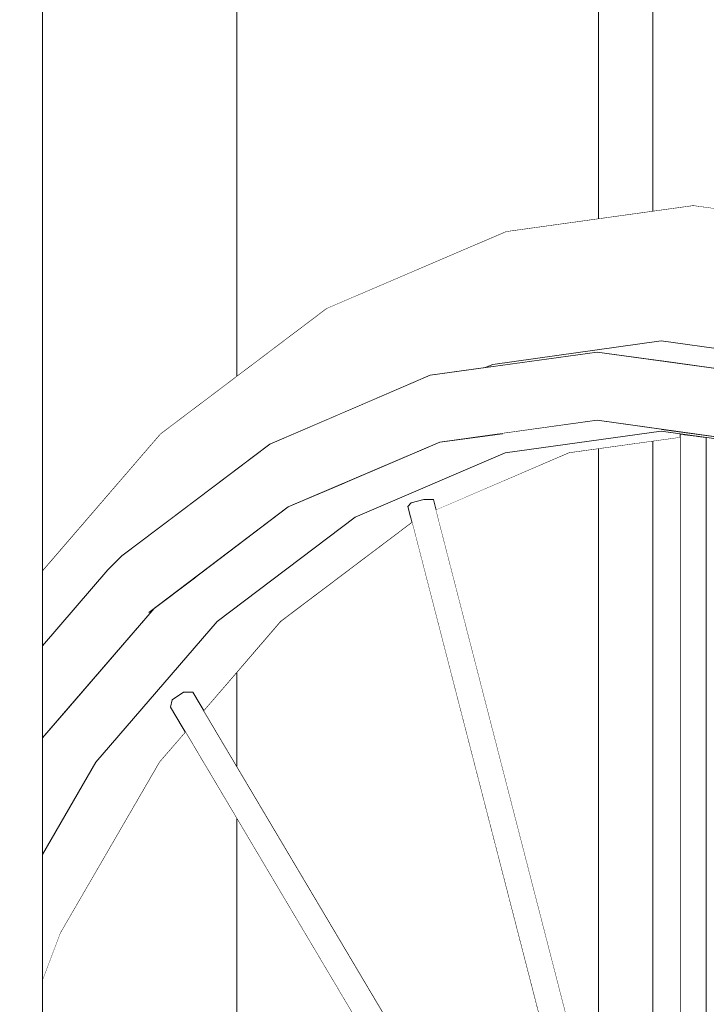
# Model space of a CAD drawing. Header units: millimetres. Extents: x 90539 to 127778, y -34922 to 14506.
# Tile 82 of 256: x 110473 to 110624, y 423 to 641. Entities that reach past the tile are written whole.
import ezdxf

# ---------------------------------------------------------------- set-up
doc = ezdxf.new("R2010")
doc.units = ezdxf.units.MM
doc.header["$MEASUREMENT"] = 0
doc.linetypes.add('Wipeout_Contour', pattern=[1000, 0, -1000])
for name, color, linetype in [('Nowe_A-Armatura', 7, 'Continuous'), ('Nowe_A-Niepełnosprawni', 7, 'Continuous'), ('Nowe_A-Wymiary-Wewnętrzne', 7, 'Continuous'), ('Nowe_A-Wymiary-Zewnętrzne', 7, 'Continuous'), ('Nowe_A-Ściany-Działowe', 7, 'Continuous'), ('Nowe_Drzwi Archicad', 7, 'Continuous')]:
    doc.layers.add(name, color=color, linetype=linetype)
for name, color, linetype, lineweight in [('Nowe_A-Armatura_Nr_pióra__24', 7, 'Continuous', 15), ('Nowe_A-Niepełnosprawni_Nr_pióra__4', 7, 'Continuous', 13), ('Nowe_A-Wymiary-Wewnętrzne_Nr_pióra__46', 5, 'Continuous', 15), ('Nowe_A-Wymiary-Zewnętrzne_Nr_pióra__46', 5, 'Continuous', 15), ('Nowe_Drzwi Archicad_Nr_pióra__3', 7, 'Continuous', 13)]:
    doc.layers.add(name, color=color, linetype=linetype, lineweight=lineweight)
for name, color, linetype, lineweight, true_color in [('Nowe_A-Wymiary-Wewnętrzne_Nr_pióra__45', 7, 'Continuous', 15, 0x40a5ff), ('Nowe_A-Wymiary-Wewnętrzne_Nr_pióra__85', 7, 'Continuous', 13, 0x80c2ff), ('Nowe_A-Wymiary-Zewnętrzne_Nr_pióra__45', 7, 'Continuous', 15, 0x40a5ff), ('Nowe_A-Wymiary-Zewnętrzne_Nr_pióra__85', 7, 'Continuous', 13, 0x80c2ff)]:
    doc.layers.add(name, color=color, linetype=linetype, lineweight=lineweight, true_color=true_color)
doc.styles.add('STYL_AUTOMATYCZNY_2', font='arial.ttf')
doc.dimstyles.new('STYL_AUTOMATYCZNY__1', dxfattribs={"dimtxt": 125, "dimasz": 47.5, "dimexe": 0.18, "dimexo": 20, "dimgap": 0, "dimtad": 1, "dimdec": 1, "dimlfac": 0.1, "dimzin": 0, "dimdsep": 46, "dimtxsty": 'STYL_AUTOMATYCZNY_2', "dimblk": 'ARROWHEAD_11', "dimblk1": 'ARROWHEAD_11', "dimblk2": 'ARROWHEAD_11', "dimcen": 0.09, "dimclrd": 256, "dimclre": 256, "dimclrt": 5, "dimadec": 1, "dimazin": 0, "dimtfac": 1, "dimtdec": 4, "dimtmove": 0, "dimatfit": 3, "dimfxl": 0, "dimtolj": 1, "dimtzin": 0, "dimarcsym": 0})

# ---------------------------------------------------------------- blocks, each defined once
blk = doc.blocks.new('ElemPrzekroju_23')
at = {"color": 254, "linetype": 'Wipeout_Contour', "lineweight": 0, "ltscale": 1769290.098916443}
blk.add_wipeout([(110492.09, 519.32), (110477.6, 502.5), (110477.6, 492.79), (110495.05, 513.05), (110526.37, 536.73), (110560.36, 551.31), (110595.71, 556.23), (110631.05, 551.31), (110665.04, 536.73), (110685.12, 521.55), (110684.58, 530.46), (110667.08, 543.69), (110632.09, 558.7), (110595.71, 563.77), (110559.32, 558.7), (110524.33, 543.69)], dxfattribs=at).dxf.layer = 'Nowe_A-Niepełnosprawni'
at = {"color": 254, "linetype": 'Wipeout_Contour', "lineweight": 0, "ltscale": 4316706.079519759}
blk.add_wipeout([(110495.05, 86.95), (110477.6, 107.21), (110477.6, 97.5), (110492.09, 80.68), (110524.33, 56.31), (110559.32, 41.3), (110595.71, 36.23), (110632.09, 41.3), (110667.08, 56.31), (110699.33, 80.68), (110727.59, 113.49), (110750.79, 153.46), (110768.02, 199.06), (110778.64, 248.54), (110782.22, 300), (110778.64, 351.46), (110768.02, 400.94), (110750.79, 446.54), (110747.17, 452.77), (110747.53, 450.67), (110744.06, 446.3), (110746.36, 442.35), (110746.75, 441.31), (110749.8, 437.12), (110749.51, 435.88), (110749.06, 435.2), (110763.1, 398.06), (110773.41, 349.99), (110776.89, 300), (110773.41, 250.01), (110763.1, 201.94), (110746.36, 157.65), (110723.82, 118.82), (110696.37, 86.95), (110665.04, 63.27), (110631.05, 48.69), (110595.71, 43.77), (110560.36, 48.69), (110526.37, 63.27)], dxfattribs=at).dxf.layer = 'Nowe_A-Niepełnosprawni'
at = {"color": 254, "linetype": 'Wipeout_Contour', "lineweight": 0, "ltscale": 442471.053142}
blk.add_wipeout([(110632.09, 558.7), (110637.21, 562.4), (110600.3, 567.54), (110595.71, 563.77)], dxfattribs=at).dxf.layer = 'Nowe_A-Niepełnosprawni'
at = {"color": 254, "linetype": 'Wipeout_Contour', "lineweight": 0, "ltscale": 442467.68287}
blk.add_wipeout([(110635.13, 547.61), (110631.05, 551.31), (110595.71, 556.23), (110600.3, 552.46)], dxfattribs=at).dxf.layer = 'Nowe_A-Niepełnosprawni'
at = {"color": 254, "linetype": 'Wipeout_Contour', "lineweight": 0, "ltscale": 331439.867138}
blk.add_wipeout([(110477.6, 428.3), (110481.6, 438.89), (110477.6, 438.89)], dxfattribs=at).dxf.layer = 'Nowe_A-Niepełnosprawni'
at = {"color": 254, "linetype": 'Wipeout_Contour', "lineweight": 0, "ltscale": 442324.46862}
blk.add_wipeout([(110563.39, 562.4), (110559.32, 558.7), (110595.71, 563.77), (110600.3, 567.54)], dxfattribs=at).dxf.layer = 'Nowe_A-Niepełnosprawni'
at = {"color": 254, "linetype": 'Wipeout_Contour', "lineweight": 0, "ltscale": 442327.335983}
blk.add_wipeout([(110560.36, 551.31), (110565.47, 547.61), (110600.3, 552.46), (110595.71, 556.23)], dxfattribs=at).dxf.layer = 'Nowe_A-Niepełnosprawni'
at = {"color": 254, "linetype": 'Wipeout_Contour', "lineweight": 0, "ltscale": 442189.495083}
blk.add_wipeout([(110560.36, 551.31), (110526.37, 536.73), (110531.98, 533.25), (110565.47, 547.61)], dxfattribs=at).dxf.layer = 'Nowe_A-Niepełnosprawni'
at = {"color": 254, "linetype": 'Wipeout_Contour', "lineweight": 0, "ltscale": 442180.497373}
blk.add_wipeout([(110524.33, 543.69), (110559.32, 558.7), (110563.39, 562.4), (110527.91, 547.17)], dxfattribs=at).dxf.layer = 'Nowe_A-Niepełnosprawni'
at = {"color": 254, "linetype": 'Wipeout_Contour', "lineweight": 0, "ltscale": 442059.466969}
blk.add_wipeout([(110531.98, 533.25), (110526.37, 536.73), (110495.05, 513.05), (110501.12, 509.92)], dxfattribs=at).dxf.layer = 'Nowe_A-Niepełnosprawni'
at = {"color": 254, "linetype": 'Wipeout_Contour', "lineweight": 0, "ltscale": 442044.682625}
blk.add_wipeout([(110492.09, 519.32), (110524.33, 543.69), (110527.91, 547.17), (110495.2, 522.45)], dxfattribs=at).dxf.layer = 'Nowe_A-Niepełnosprawni'
at = {"color": 254, "linetype": 'Wipeout_Contour', "lineweight": 0, "ltscale": 441963.127637}
blk.add_wipeout([(110477.6, 482.61), (110477.6, 482.13), (110502.3, 510.81), (110501.12, 509.92)], dxfattribs=at).dxf.layer = 'Nowe_A-Niepełnosprawni'
at = {"color": 254, "linetype": 'Wipeout_Contour', "lineweight": 0, "ltscale": 441965.462266}
blk.add_wipeout([(110503.66, 549.44), (110477.6, 519.19), (110477.6, 517.68), (110501.38, 545.28)], dxfattribs=at).dxf.layer = 'Nowe_A-Niepełnosprawni'
at = {"color": 254, "linetype": 'Wipeout_Contour', "lineweight": 0, "ltscale": 441956.139028}
blk.add_wipeout([(110477.6, 492.79), (110477.6, 482.61), (110501.12, 509.92), (110495.05, 513.05)], dxfattribs=at).dxf.layer = 'Nowe_A-Niepełnosprawni'
at = {"color": 254, "linetype": 'Wipeout_Contour', "lineweight": 0, "ltscale": 442088.533736}
blk.add_wipeout([(110503.66, 549.44), (110501.38, 545.28), (110537.44, 572.54), (110540.33, 577.16)], dxfattribs=at).dxf.layer = 'Nowe_A-Niepełnosprawni'
at = {"color": 254, "linetype": 'Wipeout_Contour', "lineweight": 0, "ltscale": 441931.381819}
blk.add_wipeout([(110482.02, 487.27), (110477.6, 482.13), (110477.6, 456.36), (110489.44, 476.78)], dxfattribs=at).dxf.layer = 'Nowe_A-Niepełnosprawni'
at = {"color": 254, "linetype": 'Wipeout_Contour', "lineweight": 0, "ltscale": 442240.653537}
blk.add_wipeout([(110580.13, 594.24), (110540.33, 577.16), (110537.44, 572.54), (110576.58, 589.33)], dxfattribs=at).dxf.layer = 'Nowe_A-Niepełnosprawni'
at = {"color": 254, "linetype": 'Wipeout_Contour', "lineweight": 0, "ltscale": 883950.897776}
blk.add_wipeout([(110501.38, 545.28), (110477.6, 517.68), (110477.6, 502.5), (110492.09, 519.32), (110494.47, 521.72), (110495.2, 522.45), (110496.62, 523.52), (110506.25, 530.8)], dxfattribs=at).dxf.layer = 'Nowe_A-Niepełnosprawni'
at = {"layer": 'Nowe_A-Niepełnosprawni_Nr_pióra__4', "color": 7, "linetype": 'Continuous', "lineweight": 13}
blk.add_line((110492.09, 519.32), (110495.2, 522.45), dxfattribs=at)
at = {"color": 254, "linetype": 'Wipeout_Contour', "lineweight": 0, "ltscale": 442401.897039}
blk.add_wipeout([(110580.13, 594.24), (110576.58, 589.33), (110617.27, 595), (110621.51, 600)], dxfattribs=at).dxf.layer = 'Nowe_A-Niepełnosprawni'
at = {"color": 254, "linetype": 'Wipeout_Contour', "lineweight": 0, "ltscale": 552620.433217}
blk.add_wipeout([(110537.44, 572.54), (110501.38, 545.28), (110506.25, 530.8), (110527.91, 547.17), (110540.82, 552.71)], dxfattribs=at).dxf.layer = 'Nowe_A-Niepełnosprawni'
at = {"color": 254, "linetype": 'Wipeout_Contour', "lineweight": 0, "ltscale": 552507.031991}
blk.add_wipeout([(110482.02, 487.27), (110489.44, 476.78), (110516.23, 507.87), (110511.54, 517.79), (110502.3, 510.81)], dxfattribs=at).dxf.layer = 'Nowe_A-Niepełnosprawni'
at = {"layer": 'Nowe_A-Niepełnosprawni_Nr_pióra__4', "color": 7, "linetype": 'Continuous', "lineweight": 13}
blk.add_line((110477.6, 519.19), (110503.66, 549.44), dxfattribs=at)
at = {"color": 254, "linetype": 'Wipeout_Contour', "lineweight": 0, "ltscale": 442566.054588}
blk.add_wipeout([(110621.51, 600), (110617.27, 595), (110657.97, 589.33), (110662.9, 594.24)], dxfattribs=at).dxf.layer = 'Nowe_A-Niepełnosprawni'
at = {"color": 254, "linetype": 'Wipeout_Contour', "lineweight": 0, "ltscale": 663378.987911}
blk.add_wipeout([(110537.44, 572.54), (110540.82, 552.71), (110563.39, 562.4), (110575.49, 564.08), (110577.2, 564.81), (110576.58, 589.33)], dxfattribs=at).dxf.layer = 'Nowe_A-Niepełnosprawni'
at = {"color": 254, "linetype": 'Wipeout_Contour', "lineweight": 0, "ltscale": 552657.200874}
blk.add_wipeout([(110511.54, 517.79), (110516.23, 507.87), (110546.79, 530.97), (110544.55, 538.64), (110531.98, 533.25)], dxfattribs=at).dxf.layer = 'Nowe_A-Niepełnosprawni'
at = {"color": 254, "linetype": 'Wipeout_Contour', "lineweight": 0, "ltscale": 552435.451112}
blk.add_wipeout([(110477.6, 456.36), (110477.6, 438.89), (110481.6, 438.89), (110503.58, 476.78), (110489.44, 476.78)], dxfattribs=at).dxf.layer = 'Nowe_A-Niepełnosprawni'
at = {"layer": 'Nowe_A-Niepełnosprawni_Nr_pióra__4', "color": 7, "linetype": 'Continuous', "lineweight": 13}
for p, q in [((110503.66, 549.44), (110540.33, 577.16)), ((110477.6, 428.3), (110481.6, 438.89))]:
    blk.add_line(p, q, dxfattribs=at)
at = {"color": 254, "linetype": 'Wipeout_Contour', "lineweight": 0, "ltscale": 442391.619554}
blk.add_wipeout([(110576.58, 589.33), (110577.2, 564.81), (110614.44, 570), (110617.27, 595)], dxfattribs=at).dxf.layer = 'Nowe_A-Niepełnosprawni'
at = {"color": 254, "linetype": 'Wipeout_Contour', "lineweight": 0, "ltscale": 552822.629016}
blk.add_wipeout([(110544.55, 538.64), (110546.79, 530.97), (110579.95, 545.2), (110579.34, 549.54), (110565.47, 547.61)], dxfattribs=at).dxf.layer = 'Nowe_A-Niepełnosprawni'
at = {"color": 254, "linetype": 'Wipeout_Contour', "lineweight": 0, "ltscale": 1105105.183050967}
blk.add_wipeout([(110489.44, 476.78), (110503.58, 476.78), (110509.26, 483.36), (110505.94, 488.95), (110506.3, 490.6), (110508.78, 492.25), (110510.9, 492.25), (110513.36, 488.12), (110530.37, 507.87), (110516.23, 507.87)], dxfattribs=at).dxf.layer = 'Nowe_A-Niepełnosprawni'
at = {"layer": 'Nowe_A-Niepełnosprawni_Nr_pióra__4', "color": 7, "linetype": 'Continuous', "lineweight": 13}
for p, q in [((110540.33, 577.16), (110580.13, 594.24)), ((110563.39, 562.4), (110527.91, 547.17)), ((110492.09, 519.32), (110477.6, 502.5)), ((110502.3, 510.81), (110477.6, 482.13)), ((110477.6, 456.36), (110489.44, 476.78)), ((110481.6, 438.89), (110503.58, 476.78))]:
    blk.add_line(p, q, dxfattribs=at)
at = {"color": 254, "linetype": 'Wipeout_Contour', "lineweight": 0, "ltscale": 442547.525556}
blk.add_wipeout([(110617.27, 595), (110614.44, 570), (110651.69, 564.81), (110657.97, 589.33)], dxfattribs=at).dxf.layer = 'Nowe_A-Niepełnosprawni'
at = {"color": 254, "linetype": 'Wipeout_Contour', "lineweight": 0, "ltscale": 331733.809258}
blk.add_wipeout([(110577.2, 564.81), (110575.49, 564.08), (110577.26, 564.33)], dxfattribs=at).dxf.layer = 'Nowe_A-Niepełnosprawni'
at = {"color": 254, "linetype": 'Wipeout_Contour', "lineweight": 0, "ltscale": 552995.196256}
blk.add_wipeout([(110600.3, 552.46), (110579.34, 549.54), (110579.95, 545.2), (110614.44, 550), (110614.44, 550.49)], dxfattribs=at).dxf.layer = 'Nowe_A-Niepełnosprawni'
at = {"color": 254, "linetype": 'Wipeout_Contour', "lineweight": 0, "ltscale": 552717.43485}
blk.add_wipeout([(110516.23, 507.87), (110530.37, 507.87), (110559.36, 529.78), (110559.05, 530.97), (110546.79, 530.97)], dxfattribs=at).dxf.layer = 'Nowe_A-Niepełnosprawni'
at = {"layer": 'Nowe_A-Niepełnosprawni_Nr_pióra__4', "color": 7, "linetype": 'Continuous', "lineweight": 13}
for p, q in [((110580.13, 594.24), (110621.51, 600)), ((110621.51, 600), (110662.9, 594.24)), ((110527.91, 547.17), (110495.2, 522.45)), ((110531.98, 533.25), (110501.12, 509.92))]:
    blk.add_line(p, q, dxfattribs=at)
at = {"color": 254, "linetype": 'Wipeout_Contour', "lineweight": 0, "ltscale": 552990.771276}
blk.add_wipeout([(110577.2, 564.81), (110577.26, 564.33), (110600.3, 567.54), (110614.44, 565.57), (110614.44, 570)], dxfattribs=at).dxf.layer = 'Nowe_A-Niepełnosprawni'
at = {"color": 254, "linetype": 'Wipeout_Contour', "lineweight": 0, "ltscale": 442506.363911}
blk.add_wipeout([(110614.44, 550), (110636.83, 546.88), (110635.13, 547.61), (110614.44, 550.49)], dxfattribs=at).dxf.layer = 'Nowe_A-Niepełnosprawni'
at = {"color": 254, "linetype": 'Wipeout_Contour', "lineweight": 0, "ltscale": 995100.810186}
blk.add_wipeout([(110546.79, 530.97), (110559.05, 530.97), (110558.43, 533.38), (110559.13, 534.14), (110561.95, 534.9), (110564.07, 534.9), (110564.67, 532.57), (110594.1, 545.2), (110579.95, 545.2)], dxfattribs=at).dxf.layer = 'Nowe_A-Niepełnosprawni'
at = {"layer": 'Nowe_A-Niepełnosprawni_Nr_pióra__4', "color": 7, "linetype": 'Continuous', "lineweight": 13}
for p, q in [((110600.3, 567.54), (110563.39, 562.4)), ((110575.49, 564.08), (110577.2, 564.81)), ((110516.23, 507.87), (110546.79, 530.97))]:
    blk.add_line(p, q, dxfattribs=at)
at = {"color": 254, "linetype": 'Wipeout_Contour', "lineweight": 0, "ltscale": 553175.429308}
blk.add_wipeout([(110614.44, 570), (110614.44, 565.57), (110637.21, 562.4), (110650.54, 556.67), (110651.69, 564.81)], dxfattribs=at).dxf.layer = 'Nowe_A-Niepełnosprawni'
at = {"color": 254, "linetype": 'Wipeout_Contour', "lineweight": 0, "ltscale": 553031.74691}
blk.add_wipeout([(110579.95, 545.2), (110594.1, 545.2), (110618.62, 548.61), (110618.62, 549.42), (110614.44, 550)], dxfattribs=at).dxf.layer = 'Nowe_A-Niepełnosprawni'
at = {"color": 254, "linetype": 'Wipeout_Contour', "lineweight": 0, "ltscale": 442497.106137}
blk.add_wipeout([(110624.41, 548.61), (110622.29, 548.91), (110622.29, 329.74), (110624.41, 329.74)], dxfattribs=at).dxf.layer = 'Nowe_A-Niepełnosprawni'
at = {"color": 254, "linetype": 'Wipeout_Contour', "lineweight": 0, "ltscale": 442361.09491}
blk.add_wipeout([(110561.95, 534.9), (110614.69, 330), (110616.81, 330), (110564.07, 534.9)], dxfattribs=at).dxf.layer = 'Nowe_A-Niepełnosprawni'
at = {"layer": 'Nowe_A-Niepełnosprawni_Nr_pióra__4', "color": 7, "linetype": 'Continuous', "lineweight": 13}
for p, q in [((110577.2, 564.81), (110614.44, 570)), ((110614.44, 570), (110651.69, 564.81)), ((110637.21, 562.4), (110600.3, 567.54)), ((110600.3, 552.46), (110565.47, 547.61)), ((110579.95, 545.2), (110614.44, 550)), ((110624.41, 329.74), (110624.41, 548.61))]:
    blk.add_line(p, q, dxfattribs=at)
at = {"color": 254, "linetype": 'Wipeout_Contour', "lineweight": 0, "ltscale": 442487.072264}
blk.add_wipeout([(110622.29, 548.91), (110619.39, 549.31), (110619.39, 330), (110622.29, 329.74)], dxfattribs=at).dxf.layer = 'Nowe_A-Niepełnosprawni'
at = {"color": 254, "linetype": 'Wipeout_Contour', "lineweight": 0, "ltscale": 442351.015213}
blk.add_wipeout([(110561.95, 534.9), (110559.13, 534.14), (110611.67, 330), (110614.69, 330)], dxfattribs=at).dxf.layer = 'Nowe_A-Niepełnosprawni'
at = {"color": 254, "linetype": 'Wipeout_Contour', "lineweight": 0, "ltscale": 442479.727157}
blk.add_wipeout([(110618.62, 330), (110619.39, 330), (110619.39, 549.31), (110618.62, 549.42)], dxfattribs=at).dxf.layer = 'Nowe_A-Niepełnosprawni'
at = {"color": 254, "linetype": 'Wipeout_Contour', "lineweight": 0, "ltscale": 552954.492885}
blk.add_wipeout([(110559.13, 534.14), (110558.43, 533.38), (110610.78, 329.98), (110610.91, 330), (110611.67, 330)], dxfattribs=at).dxf.layer = 'Nowe_A-Niepełnosprawni'
at = {"layer": 'Nowe_A-Niepełnosprawni_Nr_pióra__4', "color": 7, "linetype": 'Continuous', "lineweight": 13}
for p, q in [((110635.13, 547.61), (110600.3, 552.46)), ((110614.44, 550), (110636.83, 546.88)), ((110618.62, 330), (110618.62, 549.42)), ((110565.47, 547.61), (110531.98, 533.25)), ((110594.1, 545.2), (110618.62, 548.61)), ((110546.79, 530.97), (110579.95, 545.2)), ((110564.67, 532.57), (110594.1, 545.2)), ((110558.43, 533.38), (110559.13, 534.14)), ((110561.95, 534.9), (110559.13, 534.14)), ((110564.07, 534.9), (110561.95, 534.9)), ((110530.37, 507.87), (110559.36, 529.78))]:
    blk.add_line(p, q, dxfattribs=at)
at = {"color": 254, "linetype": 'Wipeout_Contour', "lineweight": 0, "ltscale": 552842.750073}
blk.add_wipeout([(110508.78, 492.25), (110605.67, 328.95), (110606.77, 329.42), (110607.46, 329.52), (110510.9, 492.25)], dxfattribs=at).dxf.layer = 'Nowe_A-Niepełnosprawni'
at = {"color": 254, "linetype": 'Wipeout_Contour', "lineweight": 0, "ltscale": 442226.835072}
blk.add_wipeout([(110508.78, 492.25), (110506.3, 490.6), (110602.91, 327.77), (110605.67, 328.95)], dxfattribs=at).dxf.layer = 'Nowe_A-Niepełnosprawni'
at = {"layer": 'Nowe_A-Niepełnosprawni_Nr_pióra__4', "color": 7, "linetype": 'Continuous', "lineweight": 13}
blk.add_line((110510.9, 492.25), (110508.78, 492.25), dxfattribs=at)
at = {"color": 254, "linetype": 'Wipeout_Contour', "lineweight": 0, "ltscale": 552823.05442}
blk.add_wipeout([(110505.94, 488.95), (110601.97, 327.1), (110602.79, 327.72), (110602.91, 327.77), (110506.3, 490.6)], dxfattribs=at).dxf.layer = 'Nowe_A-Niepełnosprawni'
at = {"layer": 'Nowe_A-Niepełnosprawni_Nr_pióra__4', "color": 7, "linetype": 'Continuous', "lineweight": 13}
for p, q in [((110616.81, 330), (110564.07, 534.9)), ((110610.78, 329.98), (110558.43, 533.38)), ((110489.44, 476.78), (110516.23, 507.87)), ((110513.36, 488.12), (110530.37, 507.87)), ((110505.94, 488.95), (110506.3, 490.6)), ((110508.78, 492.25), (110506.3, 490.6)), ((110607.46, 329.52), (110510.9, 492.25)), ((110601.97, 327.1), (110505.94, 488.95)), ((110503.58, 476.78), (110509.26, 483.36))]:
    blk.add_line(p, q, dxfattribs=at)
blk = doc.blocks.new('ElemPrzekroju_25')
at = {"color": 254, "linetype": 'Wipeout_Contour', "lineweight": 0, "ltscale": 6815411.693442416}
blk.add_wipeout([(109677.6, 2540), (109677.6, 2100), (110477.6, 2100), (110477.6, 519.19), (110503.66, 549.44), (110520.6, 562.24), (110520.6, 2117), (111654.6, 2117), (111654.6, 0), (111973.1, 0), (111973.1, 2.45), (111943.06, 2.45), (111910.44, 86.95), (111909.1, 94.15), (111909.1, 204.5), (111973.1, 204.5), (111973.1, 205.5), (111908.1, 205.5), (111908.1, 228.49), (111870.92, 228.49), (111870.92, 232.26), (111870.92, 232.76), (111870.9, 257.12), (111870.92, 260.3), (111870.92, 477.41), (111870.9, 514.77), (111870.92, 548.64), (111870.92, 566.63), (111870.72, 573.91), (111870.15, 590.35), (111869.58, 605.28), (111868.94, 621.57), (111868.28, 635.36), (111867.53, 651.5), (111866.73, 666.91), (111866.46, 675.53), (111870.87, 676.73), (111870.92, 687.28), (111870.92, 691.98), (111870.92, 692.51), (111908.1, 692.51), (111908.1, 717), (111918.49, 749.19), (111892.43, 753.66), (111890.42, 755.43), (111889.48, 757.69), (111889.61, 759.5), (111889.69, 759.95), (111890.43, 764.33), (111895.67, 795.02), (111896.27, 798.52), (111897.03, 800.85), (111898.43, 802.31), (111900.88, 803.3), (111934.17, 797.72), (111934, 797.19), (111947.82, 839.98), (111973.27, 839.98), (111973.27, 840), (112527.6, 840), (112527.6, 2540)], dxfattribs=at).dxf.layer = 'Nowe_A-Ściany-Działowe'
at = {"color": 254, "linetype": 'Wipeout_Contour', "lineweight": 0, "ltscale": 773497.136264}
blk.add_wipeout([(110481.6, 438.89), (110477.6, 428.3), (110477.6, 421.37), (110520.6, 386.26), (110520.6, 464.26), (110509.26, 483.36), (110503.58, 476.78)], dxfattribs=at).dxf.layer = 'Nowe_A-Ściany-Działowe'
at = {"color": 254, "linetype": 'Wipeout_Contour', "lineweight": 0, "ltscale": 331557.265604}
blk.add_wipeout([(110513.36, 488.12), (110520.6, 475.91), (110520.6, 496.52)], dxfattribs=at).dxf.layer = 'Nowe_A-Ściany-Działowe'
blk = doc.blocks.new('ElemPrzekroju_26')
at = {"color": 254, "linetype": 'Wipeout_Contour', "lineweight": 0, "ltscale": 884891.012811}
blk.add_wipeout([(110607.37, 906), (110600.6, 906), (110600.6, 597.09), (110612.6, 598.76), (110612.6, 908), (110612.4, 908), (110611.16, 907.07), (110609.3, 906.27)], dxfattribs=at).dxf.layer = 'Nowe_Drzwi Archicad'
at = {"color": 254, "linetype": 'Wipeout_Contour', "lineweight": 0, "ltscale": 442430.329232}
blk.add_wipeout([(110600.6, 392.99), (110612.6, 346.37), (110612.6, 547.77), (110600.6, 546.1)], dxfattribs=at).dxf.layer = 'Nowe_Drzwi Archicad'
at = {"color": 254, "linetype": 'Wipeout_Contour', "lineweight": 0, "ltscale": 2763828.684733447}
blk.add_wipeout([(110520.6, 562.24), (110540.33, 577.16), (110580.13, 594.24), (110600.6, 597.09), (110600.6, 906), (110543.73, 906), (110541.8, 906.27), (110539.94, 907.07), (110538.23, 908.36), (110536.73, 910.1), (110535.5, 912.22), (110534.59, 914.64), (110534.02, 917.27), (110533.83, 920), (110534.02, 922.73), (110534.59, 925.36), (110535.5, 927.78), (110536.73, 929.9), (110538.23, 931.64), (110539.94, 932.93), (110541.8, 933.73), (110543.73, 934), (110600.6, 934), (110600.6, 2037), (110520.6, 2117)], dxfattribs=at).dxf.layer = 'Nowe_Drzwi Archicad'
at = {"color": 254, "linetype": 'Wipeout_Contour', "lineweight": 0, "ltscale": 1438131.828276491}
blk.add_wipeout([(110612.6, 908), (110612.6, 598.76), (110621.51, 600), (110630.73, 598.72), (110630.73, 879.58), (110630.27, 886.14), (110629, 892.04), (110627.09, 897.09), (110624.71, 901.19), (110621.87, 904.5), (110619.1, 906.59), (110616.67, 907.63), (110614.03, 908)], dxfattribs=at).dxf.layer = 'Nowe_Drzwi Archicad'
at = {"color": 254, "linetype": 'Wipeout_Contour', "lineweight": 0, "ltscale": 553083.272744}
blk.add_wipeout([(110612.6, 547.77), (110612.6, 346.37), (110616.81, 330), (110618.62, 330), (110618.62, 548.61)], dxfattribs=at).dxf.layer = 'Nowe_Drzwi Archicad'
at = {"color": 254, "linetype": 'Wipeout_Contour', "lineweight": 0, "ltscale": 663441.832859}
blk.add_wipeout([(110520.6, 386.26), (110597.71, 323.3), (110599.12, 324.94), (110600.6, 326.06), (110600.6, 329.42), (110520.6, 464.26)], dxfattribs=at).dxf.layer = 'Nowe_Drzwi Archicad'
at = {"layer": 'Nowe_Drzwi Archicad_Nr_pióra__3', "color": 7, "linetype": 'Continuous', "lineweight": 13}
for p, q in [((110520.6, 562.24), (110520.6, 2117)), ((110612.6, 908), (110612.6, 598.76)), ((110600.6, 906), (110600.6, 597.09)), ((110612.6, 547.77), (110612.6, 346.37))]:
    blk.add_line(p, q, dxfattribs=at)
at = {"color": 254, "linetype": 'Wipeout_Contour', "lineweight": 0, "ltscale": 663338.230993}
blk.add_wipeout([(110530.37, 507.87), (110520.6, 496.52), (110520.6, 475.91), (110600.6, 341.08), (110600.6, 369.56), (110559.36, 529.78)], dxfattribs=at).dxf.layer = 'Nowe_Drzwi Archicad'
at = {"layer": 'Nowe_Drzwi Archicad_Nr_pióra__3', "color": 7, "linetype": 'Continuous', "lineweight": 13}
for p, q in [((110520.6, 475.91), (110520.6, 496.52)), ((110520.6, 386.26), (110520.6, 464.26))]:
    blk.add_line(p, q, dxfattribs=at)
at = {"color": 254, "linetype": 'Wipeout_Contour', "lineweight": 0, "ltscale": 442363.818483}
blk.add_wipeout([(110564.67, 532.57), (110600.6, 392.99), (110600.6, 546.1), (110594.1, 545.2)], dxfattribs=at).dxf.layer = 'Nowe_Drzwi Archicad'
at = {"layer": 'Nowe_Drzwi Archicad_Nr_pióra__3', "color": 7, "linetype": 'Continuous', "lineweight": 13}
blk.add_line((110600.6, 546.1), (110600.6, 392.99), dxfattribs=at)
blk = doc.blocks.new('ElemPrzekroju_165')
at = {"layer": 'Nowe_A-Armatura_Nr_pióra__24', "color": 7, "linetype": 'Continuous', "lineweight": 15, "flags": 128}
blk.add_lwpolyline([(110477.6, 2100), (110477.6, 2080), (110477.6, 0)], dxfattribs=at)
blk = doc.blocks.new('*D714')
at = {"layer": 'Nowe_A-Wymiary-Wewnętrzne_Nr_pióra__45', "linetype": 'Continuous', "lineweight": 15, "true_color": 0x40a5ff}
for points in [[(116511.16, 900), (116512.12, 895.22), (116514.83, 891.16), (116518.88, 888.45), (116523.66, 887.5), (116528.45, 888.45), (116532.5, 891.16), (116535.21, 895.22), (116536.16, 900), (116535.21, 904.78), (116532.5, 908.84), (116528.45, 911.55), (116523.66, 912.5), (116518.88, 911.55), (116514.83, 908.84), (116512.12, 904.78)], [(116511.16, 0), (116512.12, -4.78), (116514.83, -8.84), (116518.88, -11.55), (116523.66, -12.5), (116528.45, -11.55), (116532.5, -8.84), (116535.21, -4.78), (116536.16, 0), (116535.21, 4.78), (116532.5, 8.84), (116528.45, 11.55), (116523.66, 12.5), (116518.88, 11.55), (116514.83, 8.84), (116512.12, 4.78)]]:
    blk.add_hatch(color=161, dxfattribs=at).paths.add_polyline_path(points)
at = {"layer": 'Nowe_A-Wymiary-Wewnętrzne_Nr_pióra__45', "color": 161, "linetype": 'Continuous', "lineweight": 15, "true_color": 0x40a5ff}
for centre in [(116523.66, 900), (116523.66, 0)]:
    blk.add_circle(centre, 12.5, dxfattribs=at)
at = {"layer": 'Nowe_A-Wymiary-Wewnętrzne_Nr_pióra__85', "color": 151, "linetype": 'Continuous', "lineweight": 13, "true_color": 0x80c2ff}
for p, q in [((116511.16, 900), (116476.79, 900)), ((116570.54, 900), (116536.16, 900)), ((116523.66, 12.5), (116523.66, 887.5)), ((116511.16, 0), (116476.79, 0)), ((116570.54, 0), (116536.16, 0)), ((116523.66, -25), (116523.66, -12.5))]:
    blk.add_line(p, q, dxfattribs=at)
at = {"layer": 'Nowe_A-Wymiary-Wewnętrzne_Nr_pióra__46', "color": 5, "lineweight": 15, "insert": (116498.66, 283.17), "char_height": 125, "attachment_point": 7, "rotation": 90, "style": 'STYL_AUTOMATYCZNY_2'}
blk.add_mtext('\\A1;{\\pql;\\fArial|b0|i0|c238|p0;\\W1.000000;90,0}', dxfattribs=at)
blk = doc.blocks.new('ARROWHEAD_11')
at = {"color": 0, "linetype": 'Continuous', "lineweight": 0}
blk.add_line((0, 0), (-1, 0), dxfattribs=at)
at = {"color": 0, "linetype": 'Continuous', "lineweight": 0, "const_width": 0.25, "flags": 128}
blk.add_lwpolyline([(-0.125, 0, 1), (0.125, 0, 1)], format="xyb", close=True, dxfattribs=at)
blk = doc.blocks.new('*D748')
at = {"layer": 'Nowe_A-Wymiary-Zewnętrzne_Nr_pióra__45', "linetype": 'Continuous', "lineweight": 15, "true_color": 0x40a5ff}
for points in [[(119375.13, 12845), (119376.08, 12840.22), (119378.79, 12836.16), (119382.84, 12833.45), (119387.63, 12832.5), (119392.41, 12833.45), (119396.47, 12836.16), (119399.18, 12840.22), (119400.13, 12845), (119399.18, 12849.78), (119396.47, 12853.84), (119392.41, 12856.55), (119387.63, 12857.5), (119382.84, 12856.55), (119378.79, 12853.84), (119376.08, 12849.78)], [(119375.13, -450), (119376.08, -454.78), (119378.79, -458.84), (119382.84, -461.55), (119387.63, -462.5), (119392.41, -461.55), (119396.47, -458.84), (119399.18, -454.78), (119400.13, -450), (119399.18, -445.22), (119396.47, -441.16), (119392.41, -438.45), (119387.63, -437.5), (119382.84, -438.45), (119378.79, -441.16), (119376.08, -445.22)]]:
    blk.add_hatch(color=161, dxfattribs=at).paths.add_polyline_path(points)
at = {"layer": 'Nowe_A-Wymiary-Zewnętrzne_Nr_pióra__45', "color": 161, "linetype": 'Continuous', "lineweight": 15, "true_color": 0x40a5ff}
for centre in [(119387.63, 12845), (119387.63, -450)]:
    blk.add_circle(centre, 12.5, dxfattribs=at)
at = {"layer": 'Nowe_A-Wymiary-Zewnętrzne_Nr_pióra__85', "color": 151, "linetype": 'Continuous', "lineweight": 13, "true_color": 0x80c2ff}
for p, q in [((119387.63, 12857.5), (119387.63, 12870)), ((119375.13, 12845), (119340.75, 12845)), ((119434.5, 12845), (119400.13, 12845)), ((119387.63, -437.5), (119387.63, 12832.5)), ((119375.13, -450), (119340.75, -450)), ((119434.5, -450), (119400.13, -450)), ((119387.63, -475), (119387.63, -462.5))]:
    blk.add_line(p, q, dxfattribs=at)
at = {"layer": 'Nowe_A-Wymiary-Zewnętrzne_Nr_pióra__46', "color": 5, "lineweight": 15, "insert": (119362.63, 5911.52), "char_height": 125, "attachment_point": 7, "rotation": 90, "style": 'STYL_AUTOMATYCZNY_2'}
blk.add_mtext('\\A1;{\\pql;\\fArial|b0|i0|c238|p0;\\W1.000000;1\xa0329,5}', dxfattribs=at)

msp = doc.modelspace()

# ---------------------------------------------------------------- block references
at = {"layer": 'Nowe_A-Niepełnosprawni', "lineweight": 0}
msp.add_blockref('ElemPrzekroju_23', (0, 0), dxfattribs=at)

# ---------------------------------------------------------------- next in the draw order: block references
at = {"layer": 'Nowe_A-Ściany-Działowe', "lineweight": 0}
msp.add_blockref('ElemPrzekroju_25', (0, 0), dxfattribs=at)

# ---------------------------------------------------------------- next in the draw order: block references
at = {"layer": 'Nowe_A-Armatura', "lineweight": 0}
msp.add_blockref('ElemPrzekroju_165', (0, 0), dxfattribs=at)
at = {"layer": 'Nowe_Drzwi Archicad', "lineweight": 0}
msp.add_blockref('ElemPrzekroju_26', (0, 0), dxfattribs=at)

# ---------------------------------------------------------------- next in the draw order: dimensions: what is measured, and where the dimension line sits
at = {"layer": 'Nowe_A-Wymiary-Wewnętrzne', "color": 151, "linetype": 'Continuous', "lineweight": 13, "true_color": 0x80c2ff}
dim = msp.add_linear_dim(base=(116523.66, 900), p1=(99177.6, 0), p2=(116907.6, 900), angle=90, dimstyle='STYL_AUTOMATYCZNY__1', dxfattribs=at)
dim.commit()
dim.dimension.update_dxf_attribs({"geometry": '*D714', "text_midpoint": (116436.16, 445), "dimtype": 160, "text_rotation": 90})
at = {"layer": 'Nowe_A-Wymiary-Zewnętrzne', "color": 151, "linetype": 'Continuous', "lineweight": 13, "true_color": 0x80c2ff}
dim = msp.add_linear_dim(base=(119387.63, 12845), p1=(95120.09, -450), p2=(98654.74, 12845), angle=90, dimstyle='STYL_AUTOMATYCZNY__1', dxfattribs=at)
dim.commit()
dim.dimension.update_dxf_attribs({"geometry": '*D748', "text_midpoint": (119300.13, 6192.64), "dimtype": 160, "text_rotation": 90})

doc.saveas('drawing.dxf')
